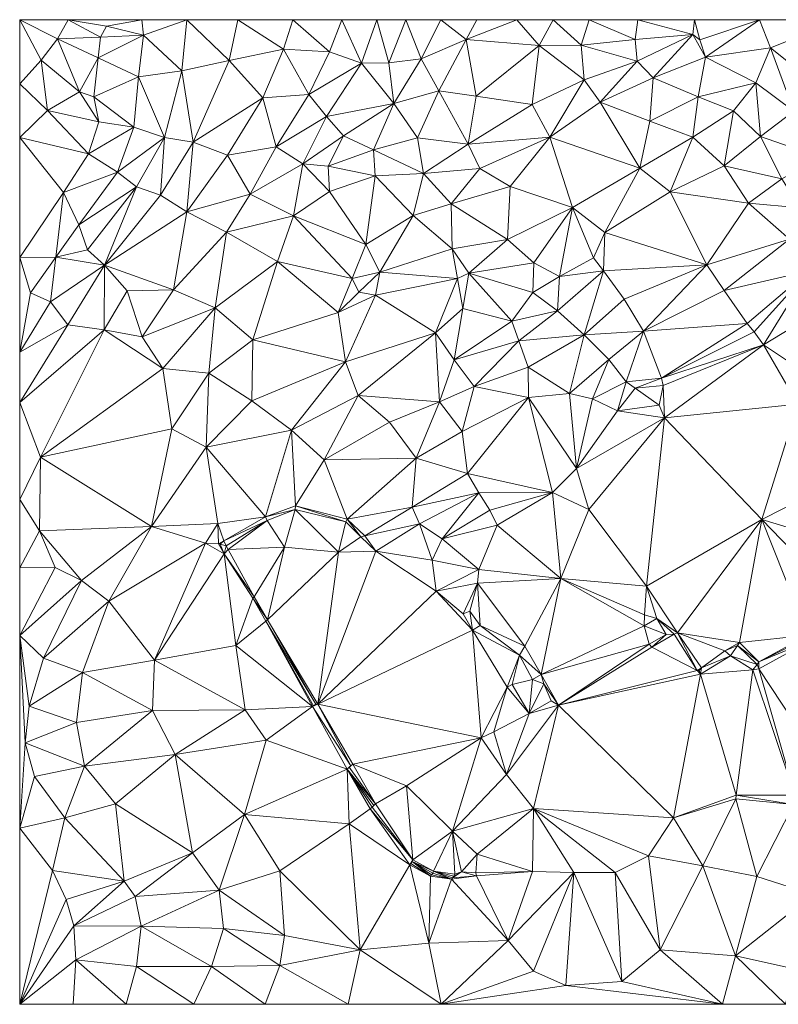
# Model space of a CAD drawing. Header units: inches. Extents: x -90 to 3562, y -102 to 2345.
# Tile 1 of 2: x -90 to 1796, y -102 to 2345. Entities that reach past the tile are written whole.
import ezdxf

# ---------------------------------------------------------------- set-up
doc = ezdxf.new("R2010")
doc.units = ezdxf.units.IN
doc.header["$MEASUREMENT"] = 0
doc.layers.add('C-TOPO', color=7, linetype='Continuous', lineweight=9)

msp = doc.modelspace()

# ---------------------------------------------------------------- meshes
at = {"layer": 'C-TOPO'}
mesh = msp.add_polyface(dxfattribs=at)
corners = [(19.1, 1915.5, 11028), (57, 1835.5, 11040), (152.9, 1966.4, 11040), (-89.8, 1754.4, 11028), (-89.8, 2052.5, 11028), (270.3, 2052.4, 11052), (200.3, 1930, 11052), (325.6, 1867.8, 11076), (341.2, 2041.1, 11064), (260.3, 1909.1, 11064), (81.4, 2011.7, 11028), (483.2, 1911.8, 11088), (426.6, 2008.6, 11076), (-89.8, 2052.5, 11028), (-20.9, 2119.9, 11028), (-36.8, 2244.4, 11040), (-89.8, 2186.1, 11040), (-89.8, 2186.1, 11040), (106.6, 2091.7, 11028), (59.1, 2165.8, 11028), (194, 2077.8, 11040), (313.4, 2218.5, 11052), (205.8, 2202.9, 11040), (94.7, 2153.9, 11028), (105, 2250.3, 11037), (430.8, 2243.9, 11064), (4.2, 2297.7, 11040), (30.7, 2345.2, 11040), (110.9, 2302.1, 11037.9), (-89.8, 2345.2, 11046), (-89.8, 2345.2, 11046), (125.7, 2328.8, 11038.4), (30.7, 2345.2, 11040), (217.5, 2306.5, 11040), (325.3, 2345.2, 11052), (214.1, 2345.2, 11040), (214.1, 2345.2, 11040), (452.7, 2345.2, 11064)]
mesh.append_faces([[corners[k] for k in face] for face in [(0, 1, 2), (3, 0, 4), (5, 2, 6), (2, 1, 6), (7, 8, 9), (9, 5, 6), (0, 2, 10), (11, 12, 7), (13, 4, 14), (10, 4, 0), (14, 4, 10), (15, 16, 17), (15, 17, 14), (18, 19, 14), (17, 13, 14), (19, 15, 14), (14, 10, 18), (5, 20, 2), (10, 2, 20), (21, 5, 8), (22, 5, 21), (23, 18, 20), (18, 23, 19), (20, 22, 23), (22, 20, 5), (10, 20, 18), (19, 23, 24), (21, 8, 25), (8, 5, 9), (12, 8, 7), (22, 24, 23), (19, 26, 15), (19, 24, 26), (27, 26, 28), (15, 26, 29), (29, 26, 30), (31, 32, 27), (32, 30, 26), (27, 32, 26), (28, 26, 24), (15, 29, 16), (28, 31, 27), (31, 28, 33), (33, 21, 34), (33, 28, 24), (22, 33, 24), (31, 33, 35), (35, 36, 31), (35, 33, 34), (34, 21, 25), (31, 36, 32), (21, 33, 22), (37, 34, 25)]])
mesh = msp.add_polyface(dxfattribs=at)
corners = [(613.8, 1987.2, 11100), (483.2, 1911.8, 11088), (591, 1858, 11100), (793.3, 1957.3, 11124), (676.8, 1981.4, 11112), (680.3, 1918.5, 11112), (1053.9, 1975.3, 11148), (914.1, 1962.7, 11136), (982.5, 1887.6, 11136), (888.3, 1858.3, 11124), (1024.9, 2035.7, 11148), (789.7, 2021.7, 11124), (426.6, 2008.6, 11076), (514.3, 2151.3, 11076), (341.2, 2041.1, 11064), (672.5, 2104.4, 11100), (547.5, 2029, 11088), (714.8, 2056.7, 11112), (565.7, 2271.8, 11076), (430.8, 2243.9, 11064), (759.5, 2236.8, 11100), (628.9, 2159.5, 11088), (839.9, 2136.7, 11124), (898.7, 2051.8, 11136), (951.7, 2168.3, 11136), (798.1, 2345.2, 11100), (827.7, 2238.3, 11112), (907.9, 2247.6, 11124), (1020.1, 2296.4, 11136), (680, 2265.3, 11088), (1044.3, 2155, 11148), (870.2, 2345.2, 11112), (589.4, 2345.2, 11076), (710.4, 2345.2, 11088), (452.7, 2345.2, 11064), (956.8, 2345.2, 11124), (1046.3, 2345.2, 11136), (1128.9, 1930.8, 11148)]
mesh.append_faces([[corners[k] for k in face] for face in [(0, 1, 2), (3, 4, 5), (2, 5, 0), (6, 7, 8), (3, 9, 7), (10, 7, 6), (8, 7, 9), (4, 3, 11), (11, 3, 7), (5, 4, 0), (12, 13, 14), (15, 16, 0), (16, 12, 1), (0, 4, 17), (15, 0, 17), (18, 19, 13), (19, 14, 13), (20, 21, 15), (21, 13, 16), (16, 15, 21), (21, 18, 13), (15, 17, 22), (13, 12, 16), (22, 20, 15), (22, 11, 23), (22, 23, 24), (23, 11, 7), (4, 11, 17), (24, 23, 10), (25, 20, 26), (20, 22, 26), (27, 24, 28), (27, 26, 22), (24, 27, 22), (29, 21, 20), (24, 30, 28), (22, 17, 11), (10, 23, 7), (27, 31, 26), (32, 18, 29), (29, 18, 21), (29, 20, 33), (32, 29, 33), (34, 18, 32), (18, 34, 19), (20, 25, 33), (35, 31, 27), (35, 28, 36), (31, 25, 26), (28, 35, 27), (24, 10, 30), (0, 16, 1), (6, 8, 37)]])
mesh = msp.add_polyface(dxfattribs=at)
corners = [(1128.9, 1930.8, 11148), (982.5, 1887.6, 11136), (1122.7, 1798.8, 11136), (1026.2, 1715.2, 11124), (1187.7, 1740.7, 11136), (1284.4, 1878.3, 11148), (1251.7, 1707.2, 11148), (1336.3, 1753.2, 11148), (1364.5, 1816.6, 11148), (1451.3, 1975.9, 11160), (1361.2, 1720.7, 11160), (1618.3, 1736.1, 11172), (1526.4, 1917.6, 11160), (1053.9, 1975.3, 11148), (1228, 2053.4, 11160), (1184.2, 2134.7, 11160), (1024.9, 2035.7, 11148), (1044.3, 2155, 11148), (1200.9, 2280.8, 11160), (1305.5, 2281.6, 11172), (1312.7, 2195.8, 11172), (1145.9, 2345.2, 11148), (1020.1, 2296.4, 11136), (1353.1, 2139.9, 11172), (1476.5, 2093.2, 11172), (1583.5, 2053.4, 11172), (1661.2, 1982.1, 11172), (1596.4, 2153.2, 11184), (1445.2, 2242.3, 11184), (1484.7, 2200.6, 11184), (1582.8, 2308.7, 11196), (1614.4, 2251.7, 11196), (1235.8, 2345.2, 11160), (1046.3, 2345.2, 11136), (1325.8, 2345.2, 11172), (1439.5, 2296.4, 11184), (1446.3, 2345.2, 11184), (1446.3, 2345.2, 11184), (1587.2, 2345.2, 11196), (1587.2, 2345.2, 11196), (1600.4, 2295.3, 11196.4)]
mesh.append_faces([[corners[k] for k in face] for face in [(0, 1, 2), (2, 3, 4), (2, 4, 5), (5, 4, 6), (5, 7, 8), (5, 6, 7), (9, 5, 8), (8, 7, 10), (10, 11, 8), (11, 12, 8), (2, 5, 0), (13, 0, 14), (0, 5, 14), (14, 15, 16), (17, 15, 18), (17, 16, 15), (19, 18, 20), (20, 18, 15), (15, 14, 20), (18, 21, 22), (14, 23, 20), (13, 14, 16), (9, 24, 23), (24, 9, 25), (12, 25, 9), (25, 12, 26), (5, 9, 14), (24, 25, 27), (23, 28, 20), (28, 23, 29), (28, 29, 30), (29, 23, 24), (24, 27, 29), (31, 30, 29), (9, 23, 14), (8, 12, 9), (19, 20, 28), (18, 32, 21), (33, 22, 21), (32, 19, 34), (18, 19, 32), (35, 36, 34), (36, 35, 30), (36, 30, 37), (38, 39, 40), (19, 28, 35), (37, 30, 39), (40, 39, 30), (35, 34, 19), (28, 30, 35), (31, 29, 27), (18, 22, 17), (40, 30, 31)]])
mesh = msp.add_polyface(dxfattribs=at)
corners = [(1849.9, 1878, 11184), (1921.7, 1859.5, 11196), (1901, 2003, 11196), (1999.9, 1867.5, 11208), (1980.1, 2016, 11208), (2087.4, 1890, 11220), (2159.2, 1896.2, 11232), (2226.7, 1866.1, 11244), (2225.4, 2005.8, 11244), (2298.1, 1855.6, 11256), (2155.2, 2007.8, 11232), (1583.5, 2053.4, 11172), (1684.5, 2118.3, 11184), (1596.4, 2153.2, 11184), (1751.1, 2055.1, 11184), (1661.2, 1982.1, 11172), (1804.2, 1949.9, 11184), (1526.4, 1917.6, 11160), (1721.2, 1889.5, 11172), (1739.5, 2188.6, 11196), (1614.4, 2251.7, 11196), (1834.2, 2118.2, 11196), (1775.9, 2275.3, 11208), (1910.7, 2168.4, 11208), (2073.4, 2017.6, 11220), (2015.5, 2185, 11220), (2105.8, 2219, 11232), (2285.3, 2045.2, 11256), (1951.7, 2345.2, 11220), (2198.9, 2237.2, 11244), (2362.5, 1998.3, 11268), (2086.2, 2345.2, 11232), (1748.8, 2345.2, 11208), (1600.4, 2295.3, 11196.4), (1748.8, 2345.2, 11208), (1587.2, 2345.2, 11196), (2191.9, 2345.2, 11244), (2262.8, 2263.3, 11256), (2260.1, 2345.2, 11256), (2336.5, 2276.4, 11268), (2260.1, 2345.2, 11256)]
mesh.append_faces([[corners[k] for k in face] for face in [(0, 1, 2), (1, 3, 4), (5, 4, 3), (6, 7, 8), (8, 7, 9), (10, 5, 6), (11, 12, 13), (14, 15, 16), (15, 17, 18), (16, 0, 2), (14, 16, 2), (19, 20, 13), (19, 12, 14), (14, 21, 19), (21, 14, 2), (12, 15, 14), (22, 19, 21), (2, 23, 21), (19, 13, 12), (4, 24, 25), (1, 4, 2), (24, 10, 26), (24, 5, 10), (24, 4, 5), (27, 10, 8), (28, 23, 25), (23, 4, 25), (29, 10, 27), (26, 25, 24), (10, 29, 26), (22, 21, 23), (27, 8, 30), (4, 23, 2), (6, 8, 10), (26, 31, 25), (32, 33, 20), (20, 19, 22), (32, 20, 22), (32, 34, 33), (32, 22, 28), (23, 28, 22), (33, 34, 35), (31, 26, 36), (29, 37, 36), (37, 29, 27), (28, 25, 31), (36, 37, 38), (39, 40, 38), (39, 38, 37), (26, 29, 36), (37, 27, 39), (11, 15, 12), (18, 16, 15)]])
mesh = msp.add_polyface(dxfattribs=at)
corners = [(895.3, 1255.6, 11160), (724, 1103.7, 11160), (885.5, 1133.3, 11172), (1051.5, 1169.2, 11184), (1023, 1217, 11172), (666.9, 1251.4, 11148), (595.8, 1136.9, 11148), (521.3, 1109.6, 11148), (585.5, 1325.4, 11136), (751.4, 1410.8, 11136), (486.9, 1398.2, 11124), (719.8, 1494.8, 11124), (551.3, 1744.5, 11100), (490, 1549.6, 11112), (701.7, 1617.8, 11112), (794.4, 1660.5, 11112), (943.8, 1566.7, 11124), (829.3, 1345.3, 11148), (953.7, 1395.5, 11148), (990.2, 1500, 11136), (1039.5, 1433.7, 11148), (1009.9, 1321.7, 11160), (998.4, 1701.8, 11123.2), (1011.9, 1627.6, 11124), (1132.9, 1595.6, 11136), (1026.2, 1715.2, 11124), (753.4, 1667.6, 11111.5), (736.2, 1702, 11111), (770.7, 1786.3, 11112), (591, 1858, 11100), (483.2, 1911.8, 11088), (424.5, 1817.3, 11088), (680.3, 1918.5, 11112), (805.1, 1717.5, 11112), (888.3, 1858.3, 11124), (985, 1776, 11124), (793.3, 1957.3, 11124), (982.5, 1887.6, 11136), (1122.7, 1798.8, 11136)]
mesh.append_faces([[corners[k] for k in face] for face in [(0, 1, 2), (2, 3, 4), (1, 5, 6), (7, 6, 8), (4, 0, 2), (8, 5, 9), (10, 8, 11), (12, 13, 14), (14, 13, 11), (14, 11, 15), (11, 13, 10), (8, 9, 11), (16, 11, 9), (5, 17, 9), (17, 0, 18), (0, 17, 5), (19, 18, 20), (21, 18, 0), (4, 21, 0), (18, 16, 9), (22, 15, 16), (11, 16, 15), (19, 23, 16), (24, 23, 19), (18, 19, 16), (22, 16, 23), (22, 23, 25), (9, 17, 18), (1, 0, 5), (26, 14, 15), (14, 27, 12), (27, 14, 26), (28, 29, 27), (12, 27, 29), (30, 31, 29), (32, 29, 28), (33, 27, 26), (31, 12, 29), (34, 28, 33), (33, 28, 27), (22, 35, 33), (26, 15, 33), (34, 33, 35), (34, 36, 28), (34, 35, 37), (35, 38, 37), (28, 36, 32), (15, 22, 33), (25, 35, 22), (5, 8, 6), (21, 20, 18), (25, 23, 24), (25, 38, 35)]])
mesh = msp.add_polyface(dxfattribs=at)
corners = [(2195.3, 1195.3, 11220), (2409.1, 1357.8, 11222.4), (2179.6, 1428, 11222.4), (1754.6, 1103.3, 11226), (2014.5, 1023.9, 11223), (2085.6, 1271, 11220), (1759, 1536.8, 11226), (1844, 1389.7, 11226), (1930.2, 1422.9, 11208), (1735.7, 1569.6, 11208), (1505, 1454.1, 11196), (1982.7, 1673.2, 11208), (1872.6, 1720.7, 11196), (1661.2, 1672.5, 11184), (1718.2, 1589.9, 11196), (2067.5, 1654.3, 11220), (1512.6, 1356, 11226), (2049.6, 1394.6, 11220), (2209.4, 1517.5, 11222.4), (2165.1, 1710.4, 11232), (2246.4, 1621, 11232), (2251.1, 1641, 11233.2), (2259.9, 1627.1, 11226), (2295.4, 1703.3, 11226), (1999.9, 1867.5, 11208), (1823.1, 1799.6, 11184), (1934.2, 1771.5, 11196), (1721.2, 1889.5, 11172), (1618.3, 1736.1, 11172), (1921.7, 1859.5, 11196), (1849.9, 1878, 11184), (1804.2, 1949.9, 11184), (2240.7, 1713.2, 11244), (2226.7, 1866.1, 11244), (2297.6, 1708.9, 11244), (2298.1, 1855.6, 11256), (2341.6, 1750.8, 11256), (2087.4, 1890, 11220), (2159.2, 1896.2, 11232), (1526.4, 1917.6, 11160)]
mesh.append_faces([[corners[k] for k in face] for face in [(0, 1, 2), (3, 4, 5), (0, 5, 4), (6, 7, 8), (9, 10, 6), (8, 7, 5), (6, 8, 11), (12, 13, 14), (14, 9, 12), (6, 12, 9), (10, 9, 14), (6, 11, 12), (8, 15, 11), (16, 7, 6), (17, 5, 2), (5, 17, 8), (2, 18, 17), (18, 2, 1), (5, 0, 2), (17, 18, 15), (19, 15, 20), (20, 15, 18), (21, 22, 23), (22, 21, 20), (20, 18, 22), (11, 15, 24), (17, 15, 8), (16, 3, 7), (21, 19, 20), (25, 12, 26), (27, 28, 25), (12, 11, 26), (25, 26, 29), (30, 31, 27), (27, 25, 30), (24, 29, 26), (25, 29, 30), (11, 24, 26), (25, 13, 12), (19, 32, 33), (19, 21, 32), (23, 34, 32), (19, 24, 15), (35, 32, 36), (37, 19, 38), (35, 33, 32), (19, 33, 38), (36, 32, 34), (19, 37, 24), (23, 32, 21), (25, 28, 13), (27, 39, 28), (7, 3, 5)]])
mesh = msp.add_polyface(dxfattribs=at)
corners = [(-89.8, 1153, 11076), (-40.3, 1074.9, 11088), (-38.4, 1257.6, 11076), (238, 1085.8, 11124), (402.6, 1092.9, 11136), (374, 1282.9, 11124), (521.3, 1109.6, 11148), (119.8, 1574.1, 11076), (29.6, 1586.9, 11064), (-89.8, 1394, 11064), (-89.8, 1394, 11064), (-89.8, 1518.7, 11052), (-89.8, 1518.7, 11052), (121.2, 1734.8, 11064), (-13.4, 1644, 11052), (-62.7, 1666.4, 11040), (288, 1328.5, 11112), (380.6, 1466.5, 11112), (396.1, 1629.2, 11100), (490, 1549.6, 11112), (265.5, 1478, 11100), (176.9, 1671.1, 11076), (214.2, 1556.9, 11088), (551.3, 1744.5, 11100), (424.5, 1817.3, 11088), (292.6, 1674.2, 11088), (0, 1754.9, 11040), (-89.8, 1754.4, 11028), (-89.8, 1754.4, 11028), (19.1, 1915.5, 11028), (57, 1835.5, 11040), (78.6, 1773, 11052), (200.3, 1930, 11052), (325.6, 1867.8, 11076), (260.3, 1909.1, 11064), (483.2, 1911.8, 11088), (486.9, 1398.2, 11124), (585.5, 1325.4, 11136)]
mesh.append_faces([[corners[k] for k in face] for face in [(0, 1, 2), (1, 3, 2), (4, 5, 3), (4, 6, 5), (7, 8, 9), (2, 10, 0), (10, 7, 9), (11, 12, 8), (13, 14, 8), (8, 14, 11), (12, 9, 8), (11, 14, 15), (10, 2, 7), (16, 5, 17), (16, 2, 3), (18, 17, 19), (16, 17, 20), (21, 7, 22), (22, 7, 20), (20, 18, 22), (18, 20, 17), (2, 20, 7), (13, 8, 7), (18, 23, 24), (20, 2, 16), (5, 16, 3), (18, 25, 22), (26, 27, 28), (15, 28, 11), (26, 28, 15), (26, 29, 27), (29, 26, 30), (30, 31, 32), (31, 30, 26), (31, 26, 13), (15, 14, 26), (13, 21, 25), (26, 14, 13), (13, 25, 33), (24, 25, 18), (21, 22, 25), (33, 25, 24), (34, 32, 13), (13, 33, 34), (33, 24, 35), (32, 31, 13), (7, 21, 13), (36, 17, 5), (5, 37, 36), (5, 6, 37), (23, 18, 19), (19, 17, 36)]])
mesh = msp.add_polyface(dxfattribs=at)
corners = [(1051.5, 1169.2, 11184), (1078.4, 1126.5, 11196), (1234.4, 1169.7, 11208), (1324.4, 1127.6, 11226), (1512.6, 1356, 11226), (1294.4, 1230, 11226), (1174.9, 1406.6, 11172), (1023, 1217, 11172), (1467.6, 937.6, 11226), (1277, 1416, 11184), (1334, 1403, 11196), (1374.7, 1500.8, 11184), (1173.7, 1481.9, 11160), (1151, 1546.7, 11148), (1132.9, 1595.6, 11136), (990.2, 1500, 11136), (1039.5, 1433.7, 11148), (1313.1, 1561.6, 11172), (1417.2, 1445, 11196), (1009.9, 1321.7, 11160), (1396.2, 1372.8, 11208), (1499.2, 1386.8, 11226), (1509.1, 1436.1, 11208), (1439.5, 1429.7, 11208), (1505, 1454.1, 11196), (1718.2, 1589.9, 11196), (1460.9, 1571.4, 11184), (1759, 1536.8, 11226), (1246.7, 1621.5, 11160), (1185.9, 1667.3, 11136), (1251.7, 1707.2, 11148), (1026.2, 1715.2, 11124), (1187.7, 1740.7, 11136), (1361.2, 1720.7, 11160), (1336.3, 1753.2, 11148), (1412.3, 1650.5, 11172), (1618.3, 1736.1, 11172), (1661.2, 1672.5, 11184)]
mesh.append_faces([[corners[k] for k in face] for face in [(0, 1, 2), (3, 4, 5), (3, 5, 2), (2, 6, 7), (4, 3, 8), (2, 7, 0), (6, 2, 5), (5, 9, 6), (5, 10, 9), (9, 10, 11), (6, 9, 12), (13, 14, 15), (13, 16, 12), (13, 12, 17), (12, 16, 6), (12, 9, 17), (11, 17, 9), (10, 18, 11), (6, 16, 19), (20, 4, 21), (10, 5, 20), (21, 4, 22), (20, 21, 23), (18, 23, 24), (23, 18, 20), (25, 26, 24), (22, 24, 23), (23, 21, 22), (11, 18, 26), (24, 22, 27), (20, 18, 10), (19, 7, 6), (26, 18, 24), (14, 28, 29), (14, 13, 28), (29, 28, 30), (14, 29, 31), (32, 31, 29), (29, 30, 32), (28, 33, 30), (33, 34, 30), (33, 17, 35), (35, 26, 36), (26, 35, 17), (17, 11, 26), (33, 35, 36), (36, 26, 37), (28, 17, 33), (13, 17, 28), (22, 4, 27), (15, 16, 13), (37, 26, 25), (4, 20, 5)]])
mesh = msp.add_polyface(dxfattribs=at)
corners = [(1121.6, 686.1, 11196), (1152, 765.7, 11220), (1035.5, 828, 11196), (1134.2, 693.1, 11208), (1054.4, 839.9, 11208), (1206.6, 717.6, 11226), (1165.8, 788.3, 11226), (1184.6, 705.1, 11220), (1516.5, 816.9, 11208), (1462.2, 838.9, 11220), (1474.9, 792.9, 11208), (1249.4, 641.9, 11196), (1480.9, 785.9, 11196), (1255.3, 956.3, 11256), (1593.5, 727.3, 11196), (1029, 875.2, 11208), (1048.3, 944.4, 11220), (1051.4, 978.8, 11226), (1078.4, 1126.5, 11196), (1096.8, 1088.6, 11208), (1234.4, 1169.7, 11208), (960.2, 1055.1, 11196), (1463.1, 865.7, 11226), (1493.4, 856.9, 11220), (1467.6, 937.6, 11226), (1544.9, 821.4, 11208), (1324.4, 1127.6, 11226), (1602, 718.9, 11196), (1598.9, 727.9, 11208), (1605, 734, 11220), (1662.4, 776.4, 11220), (1676.8, 763.9, 11196), (1693.9, 789.8, 11208), (1742.7, 742.3, 11220), (1698.8, 797.4, 11220), (1732.1, 729, 11196), (1747.1, 749.1, 11220), (1536.6, 818.1, 11196), (1754.6, 1103.3, 11226), (1512.6, 1356, 11226)]
mesh.append_faces([[corners[k] for k in face] for face in [(0, 1, 2), (1, 0, 3), (2, 1, 4), (5, 6, 1), (1, 3, 7), (6, 4, 1), (7, 5, 1), (8, 9, 10), (10, 5, 11), (12, 10, 11), (6, 5, 13), (11, 14, 12), (10, 9, 5), (15, 4, 16), (4, 15, 2), (13, 17, 16), (18, 19, 20), (18, 21, 19), (19, 17, 13), (4, 6, 16), (9, 22, 13), (22, 9, 23), (24, 23, 25), (23, 24, 22), (23, 9, 8), (22, 24, 13), (20, 13, 26), (13, 20, 19), (13, 24, 26), (16, 6, 13), (5, 9, 13), (10, 12, 8), (14, 27, 28), (28, 27, 29), (14, 28, 29), (14, 29, 25), (30, 29, 31), (31, 32, 30), (32, 31, 33), (29, 27, 31), (30, 32, 34), (27, 35, 31), (25, 29, 30), (34, 32, 36), (30, 34, 25), (12, 37, 8), (38, 24, 25), (14, 25, 37), (25, 34, 38), (23, 37, 25), (23, 8, 37), (38, 39, 24), (37, 12, 14)]])
mesh = msp.add_polyface(dxfattribs=at)
corners = [(1836.9, 418.1, 11184), (1732.1, 729, 11196), (1690.5, 418.1, 11184), (1947.1, 429.6, 11184), (1948.1, 414.1, 11172), (2055.1, 429.6, 11184), (2055.4, 418.1, 11172), (2142.1, 428.9, 11172), (2048.2, 772.5, 11196), (2270.9, 477.2, 11160), (2206.4, 406.2, 11148), (2313.8, 417.5, 11148), (2238.7, 511.8, 11184), (2260.5, 484, 11172), (2197.5, 735.4, 11196), (2353.3, 607.9, 11184), (2140.8, 408.2, 11148), (1746.9, 732.2, 11196), (1747.1, 749.1, 11220), (1693.9, 789.8, 11208), (1742.7, 742.3, 11220), (1876.9, 803.3, 11196), (1869.2, 815.3, 11220), (1698.8, 797.4, 11220), (1982.2, 864, 11208), (1871.4, 810.5, 11208), (2190.5, 814.5, 11208), (1676.8, 763.9, 11196), (1754.6, 1103.3, 11226), (1974, 875.8, 11220), (2014.5, 1023.9, 11223), (2063, 913.5, 11220), (2313.1, 932.6, 11223), (2181.4, 868.6, 11220), (2319.7, 827.6, 11220), (2167.1, 977.2, 11223), (2195.3, 1195.3, 11220), (2319.4, 772.6, 11208), (2324.8, 726.4, 11196)]
mesh.append_faces([[corners[k] for k in face] for face in [(0, 1, 2), (3, 4, 5), (3, 0, 4), (5, 6, 7), (6, 5, 4), (8, 3, 5), (9, 10, 11), (7, 12, 5), (7, 10, 12), (13, 9, 12), (12, 10, 13), (10, 9, 13), (14, 12, 15), (15, 12, 9), (16, 7, 6), (0, 3, 17), (14, 5, 12), (18, 19, 20), (20, 1, 17), (20, 17, 18), (17, 1, 0), (3, 8, 21), (22, 23, 18), (21, 8, 24), (21, 18, 17), (3, 21, 17), (25, 18, 21), (14, 26, 8), (20, 27, 1), (25, 22, 18), (25, 21, 22), (22, 28, 23), (28, 29, 30), (29, 28, 22), (29, 22, 21), (31, 30, 29), (24, 8, 31), (32, 33, 34), (33, 31, 8), (21, 24, 29), (31, 33, 35), (30, 35, 36), (30, 31, 35), (32, 36, 35), (33, 32, 35), (34, 33, 26), (31, 29, 24), (33, 8, 26), (37, 26, 14), (8, 5, 14), (38, 14, 15), (38, 37, 14), (37, 34, 26)]])
mesh = msp.add_polyface(dxfattribs=at)
corners = [(-75.9, 547.9, 11112), (51.5, 598.8, 11124), (-66.4, 638.7, 11112), (71.2, 489.7, 11124), (-31, 758.4, 11112), (65.9, 722.3, 11124), (-89.8, 814.4, 11100), (-89.8, 814.4, 11100), (63.7, 951, 11112), (132.1, 899.7, 11124), (-1.5, 983.7, 11100), (-89.8, 335.6, 11100), (296.5, 518.9, 11136), (240.1, 628.2, 11136), (470.3, 629.7, 11148), (245.2, 753.4, 11136), (372.2, 1044.4, 11136), (447.4, 789.5, 11148), (238, 1085.8, 11124), (-53.4, 464.2, 11112), (418.6, 1017.9, 11148), (-89.8, 983.2, 11088), (-89.8, 983.2, 11088), (-40.3, 1074.9, 11088), (-89.8, 1153, 11076), (-89.8, 1153, 11076), (408.3, 1041.8, 11160), (423.2, 1037.8, 11184), (404.6, 1042.2, 11148), (417.4, 1049.6, 11148), (524.9, 1100.9, 11184), (428.7, 1028.3, 11184), (492.7, 910.8, 11184), (402.6, 1092.9, 11136), (521.3, 1109.6, 11148), (489.3, 907.1, 11160), (523, 554.2, 11148), (568, 1033.8, 11188.8), (522.3, 849.9, 11160)]
mesh.append_faces([[corners[k] for k in face] for face in [(0, 1, 2), (1, 0, 3), (4, 2, 5), (0, 2, 6), (6, 7, 8), (7, 6, 2), (4, 8, 7), (9, 8, 4), (7, 2, 4), (6, 8, 10), (5, 2, 1), (0, 6, 11), (3, 12, 13), (14, 15, 13), (13, 5, 1), (5, 9, 4), (9, 5, 15), (9, 15, 16), (14, 17, 15), (5, 13, 15), (8, 9, 18), (13, 12, 14), (13, 1, 3), (0, 19, 3), (17, 20, 15), (21, 22, 10), (10, 22, 6), (21, 10, 23), (24, 25, 23), (23, 10, 8), (25, 21, 23), (18, 23, 8), (26, 20, 27), (20, 26, 28), (29, 27, 30), (31, 27, 20), (31, 20, 32), (26, 27, 29), (16, 33, 18), (33, 16, 28), (28, 29, 33), (29, 28, 26), (16, 20, 28), (34, 33, 29), (30, 27, 31), (18, 9, 16), (15, 20, 16), (20, 17, 35), (36, 14, 12), (37, 31, 32), (17, 38, 35), (34, 29, 30), (20, 35, 32)]])
mesh = msp.add_polyface(dxfattribs=at)
corners = [(470.3, 629.7, 11148), (523, 554.2, 11148), (637.6, 638.4, 11160), (724.1, 482.4, 11160), (522.3, 849.9, 11160), (447.4, 789.5, 11148), (492.7, 910.8, 11184), (489.3, 907.1, 11160), (525.7, 853.6, 11184), (646.4, 644.1, 11184), (568, 1033.8, 11188.8), (640.2, 639.9, 11172), (651.5, 644.1, 11196), (733.2, 490.9, 11184), (737.8, 494.7, 11196), (702.8, 1022.1, 11188.8), (945.3, 924.7, 11196), (795.5, 1024.6, 11184), (935.3, 1001.6, 11196), (1051.4, 978.8, 11226), (1035.5, 828, 11196), (1012.2, 868.4, 11196), (960.2, 1055.1, 11196), (1057.1, 560.3, 11196), (595.1, 1127.7, 11184), (721.1, 1097.3, 11184), (758.3, 1060.1, 11184), (521.3, 1109.6, 11148), (524.9, 1100.9, 11184), (595.8, 1136.9, 11148), (724, 1103.7, 11160), (428.7, 1028.3, 11184), (768.1, 1062.2, 11172), (903.5, 1092.4, 11184), (885.5, 1133.3, 11172), (1051.5, 1169.2, 11184), (1048.3, 944.4, 11220), (1029, 875.2, 11208), (1096.8, 1088.6, 11208), (1078.4, 1126.5, 11196)]
mesh.append_faces([[corners[k] for k in face] for face in [(0, 1, 2), (1, 3, 2), (2, 4, 5), (6, 7, 8), (4, 8, 7), (9, 8, 4), (10, 6, 8), (4, 2, 11), (5, 0, 2), (12, 8, 9), (12, 9, 11), (2, 12, 11), (2, 13, 12), (14, 12, 13), (15, 8, 12), (16, 17, 12), (18, 16, 19), (20, 21, 16), (20, 16, 12), (22, 18, 19), (23, 12, 14), (9, 4, 11), (18, 17, 16), (24, 10, 15), (15, 10, 8), (25, 15, 26), (24, 15, 25), (27, 28, 24), (24, 29, 27), (29, 24, 25), (28, 10, 24), (25, 30, 29), (28, 31, 10), (26, 32, 30), (32, 26, 17), (32, 17, 33), (33, 18, 22), (26, 15, 17), (17, 18, 33), (30, 32, 34), (33, 35, 34), (32, 33, 34), (35, 33, 22), (26, 30, 25), (15, 12, 17), (16, 21, 36), (2, 3, 13), (37, 21, 20), (36, 19, 16), (19, 38, 22), (22, 39, 35), (21, 37, 36), (12, 23, 20)]])
mesh = msp.add_polyface(dxfattribs=at)
corners = [(1267.1, -55.2, 11172), (1657.1, -102, 11160), (1406.6, -45, 11172), (957.7, -102, 11160), (1501.9, 33.1, 11172), (1287.2, 225.6, 11184), (1184.4, 228.4, 11184), (1045.3, 217.4, 11172), (1124.2, 56.9, 11172), (983.6, 209.1, 11160), (1187.1, -19.5, 11172), (1390.2, 225.6, 11184), (1689.3, 18.2, 11160), (1607.7, 242.2, 11172), (1657.1, -102, 11160), (1741.9, 215.7, 11160), (1187.1, 384.8, 11196), (1043.5, 224.4, 11184), (1120.4, 469.3, 11202), (1057.1, 560.3, 11196), (986.1, 328.2, 11202), (1047.2, 271.5, 11196), (1249.4, 641.9, 11196), (1473.3, 267, 11184), (1534.8, 361.1, 11184), (1690.3, 409.1, 11172), (1690.5, 418.1, 11184), (1602, 718.9, 11196), (1088.8, 575.1, 11196), (1121.6, 686.1, 11196), (1176.2, 620.4, 11208), (1134.2, 693.1, 11208), (1035.5, 828, 11196), (1212.8, 694.9, 11220), (1184.6, 705.1, 11220), (1230.7, 651.9, 11208), (1206.6, 717.6, 11226), (1593.5, 727.3, 11196), (1732.1, 729, 11196)]
mesh.append_faces([[corners[k] for k in face] for face in [(0, 1, 2), (1, 0, 3), (2, 1, 4), (5, 0, 2), (6, 7, 8), (8, 7, 9), (10, 5, 8), (0, 5, 10), (8, 3, 10), (11, 2, 4), (1, 12, 4), (0, 10, 3), (12, 13, 4), (12, 1, 14), (15, 13, 12), (5, 6, 8), (5, 2, 11), (5, 11, 16), (7, 6, 17), (18, 19, 20), (20, 16, 18), (6, 16, 21), (16, 6, 5), (21, 17, 6), (16, 22, 18), (16, 11, 23), (16, 20, 21), (23, 24, 16), (24, 23, 13), (24, 13, 25), (11, 4, 23), (13, 15, 25), (25, 26, 24), (26, 27, 24), (22, 16, 24), (4, 13, 23), (19, 28, 29), (18, 22, 30), (31, 29, 30), (19, 29, 32), (29, 28, 30), (30, 33, 34), (33, 30, 35), (35, 22, 33), (22, 35, 30), (28, 18, 30), (33, 22, 36), (34, 33, 36), (30, 34, 31), (19, 18, 28), (27, 37, 22), (24, 27, 22), (27, 26, 38)]])
mesh = msp.add_polyface(dxfattribs=at)
corners = [(-89.8, -102, 11090.4), (43.1, -102, 11100), (49.8, 8.9, 11100), (175, -102, 11112), (200.5, -8.2, 11112), (175, -102, 11112), (44.8, 93.3, 11100), (386.5, -8.3, 11124), (343.3, -102, 11124), (343.3, -102, 11124), (212.3, 92.1, 11112), (520.5, -102, 11136), (556.4, -5.7, 11136), (520.5, -102, 11136), (726.4, -102, 11148), (417, 86.5, 11124), (25.9, 158.8, 11100), (-8.2, 230.7, 11100), (-89.8, 335.6, 11100), (169.8, 204.1, 11112), (22.1, 361.6, 11112), (-89.8, 335.6, 11100), (71.2, 489.7, 11124), (-53.4, 464.2, 11112), (-75.9, 547.9, 11112), (196.9, 166.3, 11112), (406.2, 181.3, 11124), (568.4, 69.4, 11136), (340, 274.3, 11124), (148.3, 395.9, 11124), (296.5, 518.9, 11136), (469.2, 369.9, 11136), (556.4, 229.9, 11136), (756.3, 33.1, 11148), (728.9, 346.3, 11148), (724.1, 482.4, 11160), (523, 554.2, 11148)]
mesh.append_faces([[corners[k] for k in face] for face in [(0, 1, 2), (2, 3, 4), (2, 1, 5), (5, 3, 2), (0, 2, 6), (7, 8, 9), (10, 4, 7), (4, 8, 7), (11, 12, 7), (12, 11, 13), (9, 11, 7), (4, 10, 2), (13, 14, 12), (8, 4, 3), (15, 7, 12), (0, 16, 17), (17, 18, 0), (19, 17, 16), (20, 17, 19), (21, 18, 20), (22, 23, 20), (20, 23, 21), (18, 17, 20), (21, 23, 24), (16, 6, 19), (0, 6, 16), (25, 10, 26), (25, 19, 6), (26, 15, 27), (15, 26, 10), (6, 2, 10), (25, 26, 28), (29, 19, 28), (19, 29, 20), (29, 28, 30), (31, 28, 26), (19, 25, 28), (29, 22, 20), (26, 32, 31), (25, 6, 10), (7, 15, 10), (28, 31, 30), (27, 15, 12), (33, 27, 12), (27, 33, 32), (33, 12, 14), (31, 34, 35), (31, 35, 36), (34, 31, 32), (27, 32, 26), (22, 29, 30), (30, 31, 36)]])
mesh = msp.add_polyface(dxfattribs=at)
corners = [(726.4, -102, 11148), (726.4, -102, 11148), (756.3, 33.1, 11148), (927.4, 49.6, 11160), (957.7, -102, 11160), (879.6, 244.9, 11160), (931.1, 216.5, 11160), (983.6, 209.1, 11160), (933.8, 219.6, 11172), (885.2, 252.7, 11184), (1124.2, 56.9, 11172), (936.7, 224.3, 11184), (939, 228.6, 11196), (1045.3, 217.4, 11172), (1007.9, 227, 11196), (986.2, 212.2, 11172), (989.2, 216.9, 11184), (991.5, 221.2, 11196), (986.1, 328.2, 11202), (957.7, -102, 11160), (556.4, 229.9, 11136), (728.9, 346.3, 11148), (781.1, 383.7, 11160), (724.1, 482.4, 11160), (794.8, 396, 11196), (729.4, 487.1, 11172), (786.4, 388.4, 11172), (790.2, 392.2, 11184), (887.5, 257, 11196), (882.2, 248.1, 11172), (737.8, 494.7, 11196), (871.8, 440.7, 11199), (1057.1, 560.3, 11196), (733.2, 490.9, 11184), (1047.2, 271.5, 11196), (1043.5, 224.4, 11184)]
mesh.append_faces([[corners[k] for k in face] for face in [(0, 1, 2), (3, 2, 4), (3, 5, 2), (3, 6, 5), (7, 8, 6), (6, 3, 7), (8, 9, 6), (2, 1, 4), (3, 10, 7), (11, 7, 12), (13, 14, 15), (15, 7, 13), (7, 11, 8), (16, 12, 15), (7, 15, 12), (12, 16, 17), (14, 17, 16), (16, 15, 14), (18, 17, 14), (3, 19, 10), (3, 4, 19), (11, 9, 8), (20, 2, 21), (22, 21, 5), (23, 21, 22), (24, 25, 23), (26, 27, 23), (27, 26, 24), (23, 22, 26), (24, 23, 27), (22, 28, 26), (5, 29, 9), (5, 6, 29), (9, 12, 28), (9, 29, 6), (2, 5, 21), (5, 9, 28), (25, 24, 30), (31, 24, 28), (28, 18, 31), (18, 28, 12), (26, 28, 24), (32, 30, 31), (12, 17, 18), (28, 22, 5), (9, 11, 12), (30, 24, 31), (31, 18, 32), (23, 25, 33), (30, 33, 25), (34, 18, 14), (13, 35, 14), (34, 14, 35)]])
mesh = msp.add_polyface(dxfattribs=at)
corners = [(1813.5, -102, 11148), (1813.5, -102, 11148), (1835.2, -13.7, 11148), (1657.1, -102, 11160), (1689.3, 18.2, 11160), (1741.9, 215.7, 11160), (1881.8, 170.6, 11148), (1991.9, 11.7, 11136), (1833, 395, 11160), (1966.8, -102, 11136), (1690.3, 409.1, 11172), (1690.5, 418.1, 11184), (1836.9, 418.1, 11184), (1947.2, 405.1, 11160), (1836.5, 409.1, 11172), (1959.3, 311.5, 11148), (1966.8, -102, 11136), (2077.7, -102, 11124), (2030.7, 116.5, 11136), (2072.6, 181, 11136), (2108.1, -22.1, 11124), (2151.7, 23, 11124), (2129.1, 213.2, 11136), (2077.7, -102, 11124), (2258.2, -4.4, 11124), (2205, 31.1, 11124), (2348.4, -102, 11124), (2235.6, 181, 11136), (2356.8, 370.7, 11148), (2206.4, 406.2, 11148), (2306.7, 105.2, 11136), (2052.4, 384.9, 11148), (2055.2, 405.1, 11160), (2140.8, 408.2, 11148), (1948.1, 414.1, 11172), (2055.4, 418.1, 11172), (2144.7, 417.5, 11160), (2142.1, 428.9, 11172), (2313.8, 417.5, 11148)]
mesh.append_faces([[corners[k] for k in face] for face in [(0, 1, 2), (3, 0, 4), (5, 4, 6), (2, 6, 4), (7, 6, 2), (4, 0, 2), (5, 6, 8), (2, 1, 9), (10, 5, 8), (10, 8, 11), (12, 11, 8), (13, 12, 14), (14, 12, 8), (14, 8, 13), (15, 8, 6), (7, 9, 16), (7, 16, 17), (18, 19, 6), (6, 7, 18), (19, 15, 6), (20, 18, 7), (18, 21, 19), (15, 19, 22), (20, 7, 17), (15, 13, 8), (21, 18, 20), (20, 23, 24), (21, 24, 25), (24, 21, 20), (23, 26, 24), (21, 22, 19), (21, 27, 22), (27, 21, 25), (28, 29, 27), (30, 27, 25), (25, 24, 30), (15, 22, 31), (20, 17, 23), (29, 22, 27), (13, 31, 32), (31, 13, 15), (32, 31, 33), (13, 32, 34), (34, 32, 35), (32, 33, 35), (34, 12, 13), (33, 36, 37), (36, 33, 29), (36, 29, 37), (33, 22, 29), (31, 22, 33), (29, 28, 38), (2, 9, 7)]])

doc.saveas('drawing.dxf')
